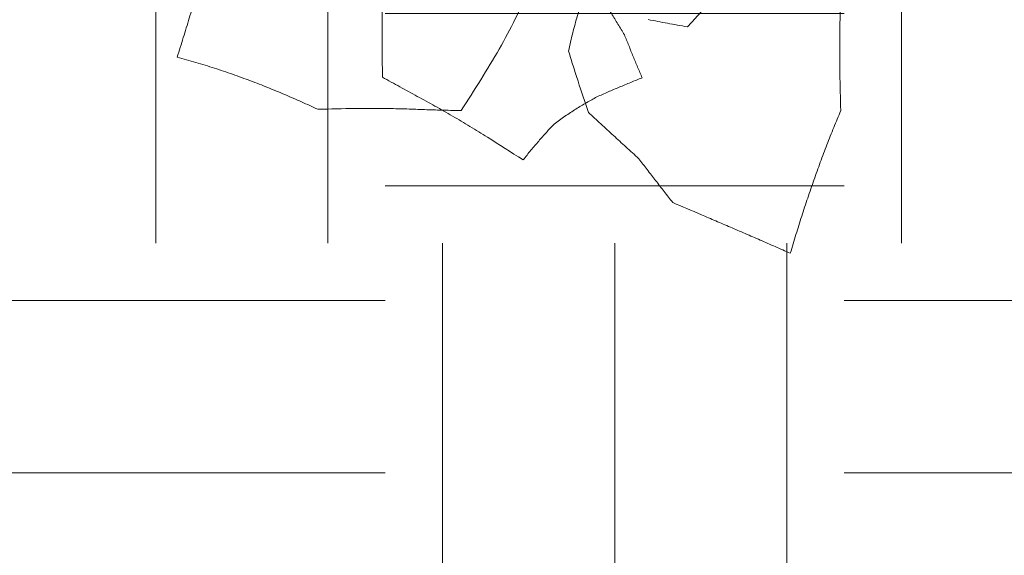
# Model space of a CAD drawing. Header units: millimetres. Extents: x 853417 to 929373, y -433185 to -369260.
# Tile 31 of 228: x 868449 to 869812, y -430043 to -429302. Entities that reach past the tile are written whole.
import ezdxf

# ---------------------------------------------------------------- set-up
doc = ezdxf.new("R2010")
doc.units = ezdxf.units.MM
doc.layers.add('I-FURN', color=7, linetype='Continuous', lineweight=9)
doc.layers.add('KOKO-FLOR-PATT', color=7, linetype='Continuous', lineweight=9)

# ---------------------------------------------------------------- blocks, each defined once
blk = doc.blocks.new('Furniture_Interior-Artwork-Decoration_Gotessons_Areca-Palm  - Default-1583015-1 korrus_SA_kunstihanke plaan')
at = {"layer": 'I-FURN'}
for points, knots in [([(-266.6, 544.1), (-269.8, 535.6), (-274.6, 523), (-281.3, 506.4), (-286.4, 494.2), (-291.6, 482), (-297.1, 469.8), (-302.7, 457.8), (-308.3, 446), (-313.9, 434.4), (-319.8, 422.9), (-325.7, 411.5), (-333.6, 396.5), (-343.6, 378.2), (-351.7, 363.8), (-355.9, 356.7)], [0, 0, 0, 0, 0.125, 0.1875, 0.25, 0.3125, 0.375, 0.4375, 0.5, 0.5625, 0.625, 0.6875, 0.75, 0.875, 1, 1, 1, 1]), ([(-355.9, 356.7), (-356.9, 339.2), (-358.6, 313.5), (-361.1, 284.2), (-362.7, 267.5), (-364, 255.2), (-365.4, 243), (-367.3, 226.7), (-369.9, 206.6), (-372.7, 183), (-374.5, 167.3), (-375.4, 159.5)], [0, 0, 0, 0, 0.25, 0.375, 0.4375, 0.5, 0.5625, 0.625, 0.75, 0.875, 1, 1, 1, 1]), ([(-451, 80), (-438.7, 96), (-420.7, 118.8), (-401, 145.3), (-390, 160.5), (-381.9, 171.9), (-373.8, 183.3), (-365.9, 194.9), (-358, 206.4), (-350.3, 218), (-342.7, 229.4), (-332.5, 244.6), (-324.9, 256.1), (-319.7, 263.7)], [0, 0, 0, 0, 0.25, 0.375, 0.4375, 0.5, 0.5625, 0.625, 0.6875, 0.75, 0.8125, 0.875, 1, 1, 1, 1]), ([(-319.7, 263.7), (-310.8, 263), (-297.6, 261.9), (-280.2, 260.4), (-267.3, 259.3), (-254.3, 258.2), (-241.5, 257.1), (-229, 256), (-220.8, 255.4), (-216.7, 255.1)], [0, 0, 0, 0, 0.25, 0.375, 0.5, 0.625, 0.75, 0.875, 1, 1, 1, 1]), ([(-393.6, -15.8), (-378.7, -12.2), (-356.5, -7), (-327.7, -0.6), (-313.6, 2.5), (-306.7, 3.9)], [0, 0, 0, 0, 0.5, 0.75, 1, 1, 1, 1]), ([(-306.7, 3.9), (-298.3, 1.4), (-282, -4), (-258.7, -12.6), (-240.1, -20.5), (-225.8, -27.1), (-215.4, -32.2), (-205.2, -37.4), (-192, -44.5), (-176.2, -53.7), (-158.1, -65.2), (-146.4, -73.1), (-140.6, -77.1)], [0, 0, 0, 0, 0.125, 0.25, 0.375, 0.4375, 0.5, 0.5625, 0.625, 0.75, 0.875, 1, 1, 1, 1]), ([(-612.5, -276.8), (-608.9, -270.1), (-601.6, -256.8), (-590.8, -237), (-579.9, -217.1), (-569.2, -197.3), (-558.8, -178), (-545.1, -152.5), (-534.9, -133.5), (-528.3, -121)], [0, 0, 0, 0, 0.125, 0.25, 0.375, 0.5, 0.625, 0.75, 1, 1, 1, 1]), ([(-173.1, -315.5), (-177.7, -308.2), (-184.6, -297.5), (-193.6, -283.5), (-200.3, -273.1), (-207.3, -262.8), (-214.4, -252.7), (-221.6, -242.7), (-228.8, -233), (-236, -223.4), (-243.4, -214), (-250.9, -204.9), (-260.8, -193), (-273.2, -179), (-283.1, -168.3), (-288.1, -163)], [0, 0, 0, 0, 0.125, 0.1875, 0.25, 0.3125, 0.375, 0.4375, 0.5, 0.5625, 0.625, 0.6875, 0.75, 0.875, 1, 1, 1, 1]), ([(-422.3, -364), (-429.7, -360), (-444.7, -352.1), (-463.7, -342.6), (-479.2, -335), (-490.9, -329.4), (-502.8, -323.8), (-514.6, -318.4), (-526.6, -313), (-538.7, -307.6), (-550.9, -302.2), (-567.1, -295.3), (-587.5, -286.9), (-604.1, -280.2), (-612.5, -276.8)], [0, 0, 0, 0, 0.125, 0.25, 0.3125, 0.375, 0.4375, 0.5, 0.5625, 0.625, 0.6875, 0.75, 0.875, 1, 1, 1, 1]), ([(-229, -382), (-236.4, -381.1), (-251.3, -379.3), (-273.9, -376.6), (-297.2, -374.1), (-321.2, -371.7), (-345.6, -369.4), (-379, -366.7), (-404.7, -365), (-422.3, -364)], [0, 0, 0, 0, 0.125, 0.25, 0.375, 0.5, 0.625, 0.75, 1, 1, 1, 1])]:
    blk.add_open_spline(points, degree=3, knots=knots, dxfattribs=at)
for points in [[(-162.8, 502.4), (-171.3, 505.6), (-188.5, 512.3), (-214.4, 522.6), (-240.6, 533.3), (-257.9, 540.5), (-266.6, 544.1)], [(-375.4, 159.5), (-362, 148.9), (-335.2, 128.1), (-295.2, 98.7), (-255.6, 72.6), (-230.1, 58.1), (-217.6, 51.8)], [(-405.5, 33), (-408.9, 36.8), (-415.8, 44.5), (-426.9, 56.2), (-438.6, 68.1), (-446.8, 76), (-451, 80)], [(-373.4, -29.5), (-375.5, -24.5), (-379.9, -14.3), (-387.4, 1.1), (-395.8, 16.8), (-402.2, 27.6), (-405.5, 33)], [(-463.6, -79.6), (-457.7, -74.2), (-446, -63.5), (-428.5, -47.5), (-411, -31.6), (-399.4, -21.1), (-393.6, -15.8)], [(-362.8, -61.4), (-363.5, -58.8), (-365.2, -53.5), (-367.7, -45.6), (-370.5, -37.6), (-372.4, -32.2), (-373.4, -29.5)], [(-230.1, -44.4), (-235, -46.9), (-245, -52.1), (-260.2, -59.8), (-275.6, -67.5), (-285.9, -72.6), (-291.1, -75.1)], [(-352.7, -94.2), (-353.4, -91.5), (-355, -86.1), (-357.5, -77.9), (-360.1, -69.6), (-361.9, -64.1), (-362.8, -61.4)], [(-528.3, -121), (-522.8, -117.5), (-512, -110.5), (-495.8, -100.1), (-479.7, -89.8), (-469, -83), (-463.6, -79.6)], [(-291.1, -75.1), (-296.3, -76.7), (-306.6, -79.8), (-322, -84.5), (-337.4, -89.3), (-347.6, -92.6), (-352.7, -94.2)], [(-288.1, -163), (-286.8, -158.4), (-284.3, -149.2), (-280.6, -135.8), (-276.9, -122.7), (-274.4, -114.1), (-273.1, -109.9)]]:
    blk.add_open_spline(points, degree=3, dxfattribs=at)

msp = doc.modelspace()

# ---------------------------------------------------------------- hatches: boundary and pattern name
at = {"layer": 'KOKO-FLOR-PATT', "true_color": 0x800000}
h = msp.add_hatch(dxfattribs=at)
h.set_pattern_fill('FP_21', color=16, style=0, pattern_type=2)
h.set_pattern_definition([(0, (463824.66, -1284242.16), (635, 635), [635, -635]), (0, (463824.66, -1284004.04), (635, 635), [635, -635]), (0, (463824.66, -1283765.9), (635, 635), [635, -635]), (90, (463904.03, -1283686.54), (-635, 635), [635, -635]), (90, (464142.16, -1283686.54), (-635, 635), [635, -635]), (90, (464380.3, -1283686.54), (-635, 635), [635, -635])])
h.paths.add_polyline_path([(871128.8, -431167.7), (871021.8, -427542.5), (867056, -427667.8), (867158.2, -430891), (871076.8, -431164.1)], flags=0)
h.paths.add_polyline_path([(870880, -431149.8), (869682.7, -431066.4), (869713.4, -430626), (870910.7, -430709.4), (870898, -430891)], flags=0)
h.paths.add_polyline_path([(867852.1, -430660.3), (867834.4, -430101.8), (868288, -430087.4), (868305.7, -430645.9), (868228.1, -430648.4)], flags=0)
h.paths.add_polyline_path([(871014.9, -429267.4), (870996.9, -429271.5), (871001.5, -429271.5), (871010.2, -429268.9)], flags=0)
h.paths.add_polyline_path([(871018.8, -429267.7), (871021.6, -429270.7), (871018.2, -429272.9), (871018.4, -429271.5)], flags=0)
h.paths.add_polyline_path([(871026, -429270.7), (871021.3, -429272.9), (871022.6, -429268.8)], flags=0)
h.paths.add_polyline_path([(871028.9, -429273.3), (871023, -429276.3), (871026.9, -429271.5), (871028.4, -429272.9)], flags=0)
h.paths.add_polyline_path([(871049.7, -429928.9), (871047, -429931.7), (871045.1, -429925.6), (871047.4, -429927.3)], flags=0)
h.paths.add_polyline_path([(871043.7, -429933.8), (871044, -429928.5), (871045.4, -429932.7)], flags=0)
h.paths.add_polyline_path([(871040, -429935.1), (871040.2, -429928.4), (871043.7, -429933.8), (871041.4, -429934.6)], flags=0)
h.paths.add_polyline_path([(871036.1, -429935.7), (871025, -429930.9), (871021.5, -429930.9), (871021.5, -429933.3), (871030.8, -429934.8)], flags=0)
h.paths.add_polyline_path([(870448.2, -429996.8), (870443.9, -429987.1), (870471.7, -429971.9), (870429, -429956.2), (870419.7, -429949.8), (870408.5, -429934.6), (870406.7, -429931.3), (870387.1, -429311.7), (870391.8, -429301.3), (870398.8, -429292.4), (870407.8, -429285.4), (870459.6, -429262.9), (870475.2, -429259.7), (870492.7, -429259.9), (870840.5, -429304.4), (870934.1, -429274.1), (870453.2, -429254.8), (870458.1, -429262.8), (870445.4, -429263.2), (870420.5, -429253.5), (870424.3, -429243.7), (871018.8, -429267.7), (871014.9, -429277.4), (871010.3, -429277.4), (871020.9, -429295.8), (871025, -429278.1), (871029, -429273.5), (871032.4, -429281.3), (871029.2, -429310.2), (871048.9, -429342.1), (871064.3, -429860.7), (871047.8, -429892.6), (871051.7, -429925.6), (871049.7, -429928.9), (871042.6, -429920.4), (871039.3, -429908.9), (871030.9, -429926.2), (871036.3, -429926.2), (871038.1, -429935.4), (870982.9, -429941.2), (870471.7, -429994.3)], flags=0)
h.paths.add_polyline_path([(870476.3, -429983.8), (870955, -429934.1), (870856.2, -429908.9), (870498, -429977.6), (870480.6, -429976.9)], flags=0)
h.paths.add_polyline_path([(867774.6, -428379.4), (867753, -427821), (868206.5, -427803.5), (868228.1, -428361.9)], flags=0)

# ---------------------------------------------------------------- block references
at = {"layer": 'I-FURN', "rotation": 95.12458629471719}
msp.add_blockref('Furniture_Interior-Artwork-Decoration_Gotessons_Areca-Palm  - Default-1583015-1 korrus_SA_kunstihanke plaan', (869185.4, -429039.5), dxfattribs=at)

doc.saveas('drawing.dxf')
